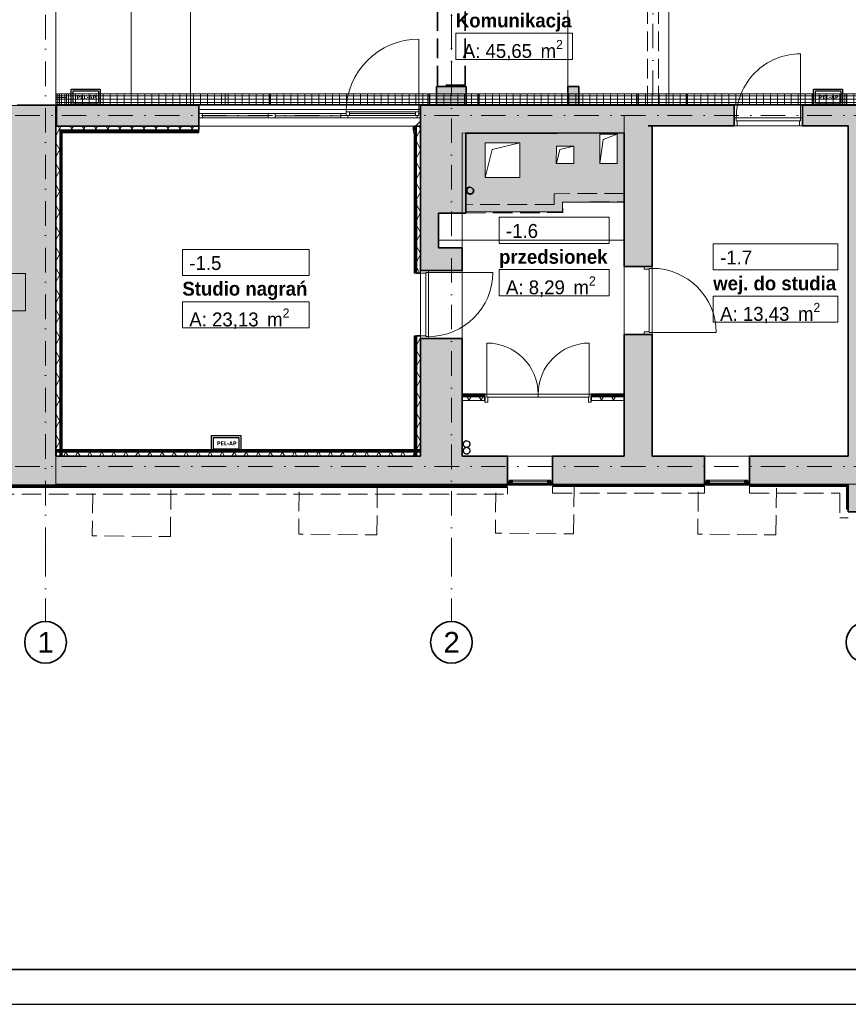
# Model space of a CAD drawing. Header units: millimetres. Extents: x 82175 to 237000, y 24756 to 471700.
# Tile 238 of 256: x 95098 to 107020, y 441492 to 455658. Entities that reach past the tile are written whole.
import ezdxf
from ezdxf.enums import TextEntityAlignment as Align

# ---------------------------------------------------------------- set-up
doc = ezdxf.new("R2010")
doc.units = ezdxf.units.MM
for name, pattern in [('Krawędzie ukryte', [3.912222, 2.822222, -1.09]), ('Kropki i Kreski', [6.702778, 3.527778, -1.763889, 0, -1.411111]), ('Przerywana', [5.644444, 2.822222, -2.822222])]:
    doc.linetypes.add(name, pattern=pattern)
for name, color, linetype in [('#EL - PELAP', 196, 'Continuous'), ('- A - ocieplenie', 8, 'Continuous'), ('- strefy pomieszczeń', 8, 'Continuous'), ('2D - Ogólne', 8, 'Continuous'), ('CP_LINENORM', 253, 'Continuous'), ('Drzwi Archicad', 8, 'Continuous'), ('Konstrukcja - Belki', 8, 'Continuous'), ('Konstrukcja - Siatka mod', 8, 'Continuous'), ('Konstrukcja - Stropy', 8, 'Continuous'), ('Konstrukcja - Ściany działowe', 8, 'Continuous'), ('Konstrukcja - Ściany nośne wew..P', 8, 'Continuous'), ('Konstrukcja - Ściany zewnętrzne', 8, 'Continuous'), ('Okna Archicada', 8, 'Continuous'), ('Opisy - Etykiety', 8, 'Continuous'), ('PIONY INST', 8, 'Continuous'), ('Wykończenie - Podłogi', 8, 'Continuous'), ('z JAN', 8, 'Continuous')]:
    doc.layers.add(name, color=color, linetype=linetype)
for name, color, linetype, lineweight in [('#EL-IT', 4, 'Continuous', 35), ('2DE_PRO_Cblf304L', 30, 'Continuous', 15), ('CP_DETAL', 33, 'Continuous', 9), ('CP_FRREF', 251, 'Continuous', 35)]:
    doc.layers.add(name, color=color, linetype=linetype, lineweight=lineweight)
doc.styles.add('CP_ATTR', font='ARIAL.TTF')
doc.styles.get("Standard").update_dxf_attribs({"font": 'arial.ttf'})
doc.styles.add('STYL_AUTOMATYCZNY_1', font='arial.ttf')
doc.styles.add('STYL_AUTOMATYCZNY_6', font='txt')
doc.styles.add('STYL_AUTOMATYCZNY_9', font='txt')
pattern_1 = [(0, (-135208.59, 738186.62), (0, 200), []), (60, (-135208.59, 738186.62), (-173.20508, 100), []), (120, (-135208.59, 738186.62), (173.20508, 100), [])]
pattern_2 = [(0, (-135208.59, 738186.615), (0, 75), [0, -75])]
pattern_3 = [(60, (-135208.59, 738186.62), (-129.90381, 75), []), (120, (-135208.59, 738186.62), (129.90381, 75), [])]
pattern_4 = [(45, (-135208.59, 738186.62), (-127.27922, 127.27922), [])]

# ---------------------------------------------------------------- blocks, each defined once
blk = doc.blocks.new('16C009C')
blk.add_lwpolyline([(-40, -171), (-404, -171), (-404, 0), (-40, 0)], close=True)
at = {"insert": (-73, -87), "char_height": 60, "width": 184.87, "attachment_point": 6}
blk.add_mtext('\\fTahoma|b1|i0|c238;\\A1;PEL-AP', dxfattribs=at)
blk = doc.blocks.new('pel-ap')
at = {"layer": '#EL - PELAP', "color": 2}
blk.add_lwpolyline([(208, -209), (-210, -209), (-210, 15), (208, 15)], close=True, dxfattribs=at)
at = {"layer": '#EL - PELAP', "color": 2, "rotation": 359.9999999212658}
blk.add_blockref('16C009C', (221, -12), dxfattribs=at)
blk = doc.blocks.new('2dcblcf_seg105_150kp1')
for p, q in [((0, 0), (0, 150)), ((0, 150), (150, 150)), ((150, 0), (150, 150)), ((0, 0), (150, 0))]:
    blk.add_line(p, q)
at = {"layer": 'CP_DETAL'}
for p, q in [((100, 0), (100, 150)), ((150, 125), (0, 125)), ((0, 75), (150, 75)), ((150, 25), (0, 25))]:
    blk.add_line(p, q, dxfattribs=at)
blk = doc.blocks.new('2dcblcf_seg105_150kp2')
for p, q in [((0, 0), (0, 150)), ((0, 150), (150, 150)), ((150, 0), (150, 150)), ((0, 0), (150, 0))]:
    blk.add_line(p, q)
at = {"layer": 'CP_DETAL'}
for p, q in [((100, 0), (100, 150)), ((150, 125), (0, 125)), ((0, 75), (150, 75)), ((150, 25), (0, 25))]:
    blk.add_line(p, q, dxfattribs=at)
blk = doc.blocks.new('2dcblf_korcf105_koll_b150_h105_r220_w090_l300_5pepkwh')
blk.add_blockref('2dcblcf_seg105_150kp1', (0, -75))
at = {"rotation": 90}
blk.add_blockref('2dcblcf_seg105_150kp2', (150, -75), dxfattribs=at)
at = {"linetype": 'ByBlock', "style": 'CP_ATTR', "flags": 9}
for tag in ['COUPLERS', 'NAME', 'COVER', 'DIVIDER', 'WEIGHT', 'OTHER', 'MOUNTINGS', 'MOUNTDIST', 'PRODUCER', 'ORDER-NO', 'GROUP', 'NUMBER']:
    blk.add_attdef(tag, text='', height=0.00005, dxfattribs=at).set_placement((0, 0), align=Align.MIDDLE_LEFT)
blk = doc.blocks.new('2Dcblfmark100')
at = {"color": 3}
for p, q in [((-10, -50), (-10, 50)), ((10, -50), (10, 50))]:
    blk.add_line(p, q, dxfattribs=at)
blk = doc.blocks.new('2dcblf_korcf105v_b150_h105_zr38n0')
at = {"layer": 'CP_DETAL'}
h = blk.add_hatch(dxfattribs=at)
h.set_pattern_fill('_USER', color=256, scale=100, angle=90, style=0, pattern_type=0)
h.set_pattern_definition([(90, (-3e-14, 0), (-100, 6e-15), [])])
h.paths.add_polyline_path([(0, 75), (23925, 75), (23925, -75), (0, -75)])
for p, q in [((0, 75), (23925, 75)), ((23925, -75), (23925, 75)), ((0, -75), (23925, -75))]:
    blk.add_line(p, q)
for p, q in [((23925, 50), (0, 50)), ((0, 0), (23925, 0)), ((23925, -50), (0, -50))]:
    blk.add_line(p, q, dxfattribs=at)
at = {"yscale": 1.5}
for p in [(15000, 0), (18000, 0), (21000, 0)]:
    blk.add_blockref('2Dcblfmark100', p, dxfattribs=at)
at = {"linetype": 'ByBlock', "style": 'CP_ATTR', "flags": 9}
for tag in ['NAME', 'NUMBER', 'GROUP', 'ORDER-NO', 'PRODUCER', 'COUPLERS', 'MOUNTDIST', 'MOUNTINGS', 'OTHER', 'WEIGHT', 'DIVIDER', 'COVER']:
    blk.add_attdef(tag, text='', height=0.00005, dxfattribs=at).set_placement((0, 0), align=Align.MIDDLE_LEFT)

msp = doc.modelspace()

# ---------------------------------------------------------------- hatches: boundary and pattern name
at = {"layer": '- A - ocieplenie', "linetype": 'Continuous', "lineweight": 13}
h = msp.add_hatch(dxfattribs=at)
h.set_pattern_fill('Siatka_trójkątna_0001', color=8, style=0, pattern_type=2)
h.set_pattern_definition(pattern_1)
h.paths.add_polyline_path([(92780, 448934), (102116, 448934), (102116, 448954), (92780, 448954)])
h = msp.add_hatch(dxfattribs=at)
h.set_pattern_fill('Siatka_trójkątna_0001', color=8, style=0, pattern_type=2)
h.set_pattern_definition(pattern_1)
h.paths.add_polyline_path([(102766, 448946), (104950, 448946), (104950, 448966), (102766, 448966)])
h = msp.add_hatch(dxfattribs=at)
h.set_pattern_fill('Siatka_trójkątna_0001', color=8, style=0, pattern_type=2)
h.set_pattern_definition(pattern_1)
h.paths.add_polyline_path([(105600, 448946), (107020, 448946), (107020, 448966), (105600, 448966)])
h = msp.add_hatch(dxfattribs=at)
h.set_pattern_fill('Siatka_trójkątna_0001', color=8, style=0, pattern_type=2)
h.set_pattern_definition(pattern_1)
h.paths.add_polyline_path([(107000, 448966), (107000, 448609), (107020, 448609), (107020, 448966)])
at = {"layer": 'Konstrukcja - Ściany działowe', "linetype": 'Continuous', "lineweight": 13}
for points in [[(102983, 454428), (103143, 454428), (103143, 454698), (102983, 454698)], [(103796, 454029), (103796, 453129), (104196, 453129), (104196, 454029)], [(103796, 453129), (103796, 452109), (104196, 452109), (104196, 453129)], [(103796, 449379), (104196, 449379), (104196, 451129), (103796, 451129)]]:
    msp.add_hatch(color=8, dxfattribs=at).paths.add_polyline_path(points)
h = msp.add_hatch(dxfattribs=at)
h.set_pattern_fill('Izolacja_miękka_0001', color=8, style=0, pattern_type=2)
h.set_pattern_definition(pattern_3)
h.paths.add_polyline_path([(95681, 454127), (95621, 454127), (95681, 454067)])
h = msp.add_hatch(dxfattribs=at)
h.set_pattern_fill('Izolacja_miękka_0001', color=8, style=0, pattern_type=2)
h.set_pattern_definition(pattern_3)
h.paths.add_polyline_path([(95621, 454067), (95681, 454067), (95621, 454127)])
h = msp.add_hatch(dxfattribs=at)
h.set_pattern_fill('Izolacja_miękka_0001', color=8, style=0, pattern_type=2)
h.set_pattern_definition(pattern_3)
h.paths.add_polyline_path([(95621, 454067), (95621, 449379), (95681, 449379), (95681, 454067)])
h = msp.add_hatch(dxfattribs=at)
h.set_pattern_fill('Izolacja_miękka_0001', color=8, style=0, pattern_type=2)
h.set_pattern_definition(pattern_3)
h.paths.add_polyline_path([(95681, 454067), (97678, 454067), (97678, 454127), (95681, 454127)])
h = msp.add_hatch(dxfattribs=at)
h.set_pattern_fill('Izolacja_miękka_0001', color=8, style=0, pattern_type=2)
h.set_pattern_definition(pattern_3)
h.paths.add_polyline_path([(100865, 454127), (100805, 454127), (100806, 452010), (100866, 452010)])
h = msp.add_hatch(dxfattribs=at)
h.set_pattern_fill('Izolacja_miękka_0001', color=8, style=0, pattern_type=2)
h.set_pattern_definition(pattern_3)
h.paths.add_polyline_path([(100806, 451110), (100806, 449379), (100866, 449379), (100866, 451110)])
h = msp.add_hatch(dxfattribs=at)
h.set_pattern_fill('Gips_0001', color=256, style=0, pattern_type=2)
h.set_pattern_definition(pattern_2)
h.paths.add_polyline_path([(101466, 450269), (101466, 450254), (101792, 450254), (101792, 450269)])
h = msp.add_hatch(dxfattribs=at)
h.set_pattern_fill('Izolacja_miękka_0001', color=8, style=0, pattern_type=2)
h.set_pattern_definition(pattern_3)
h.paths.add_polyline_path([(101466, 450239), (101466, 450179), (101792, 450179), (101792, 450239)])
h = msp.add_hatch(dxfattribs=at)
h.set_pattern_fill('Gips_0001', color=256, style=0, pattern_type=2)
h.set_pattern_definition(pattern_2)
h.paths.add_polyline_path([(103322, 450254), (103796, 450254), (103796, 450269), (103322, 450269)])
h = msp.add_hatch(dxfattribs=at)
h.set_pattern_fill('Izolacja_miękka_0001', color=8, style=0, pattern_type=2)
h.set_pattern_definition(pattern_3)
h.paths.add_polyline_path([(103322, 450239), (103322, 450179), (103796, 450179), (103796, 450239)])
h = msp.add_hatch(dxfattribs=at)
h.set_pattern_fill('Izolacja_miękka_0001', color=8, style=0, pattern_type=2)
h.set_pattern_definition(pattern_3)
h.paths.add_polyline_path([(100866, 449439), (95621, 449439), (95621, 449379), (100866, 449379)])
at = {"layer": 'Konstrukcja - Ściany nośne wew..P', "linetype": 'Continuous', "lineweight": 13}
for points in [[(101094, 454697), (101094, 454427), (101524, 454427), (101524, 454697)], [(95620, 449379), (95620, 454427), (94810, 454427), (94810, 449379)], [(95628, 454427), (95628, 454127), (97678, 454127), (97678, 454427)], [(100865, 454027), (102835, 454028), (102835, 454428), (100865, 454427)], [(103796, 454429), (102835, 454428), (102835, 454028), (103796, 454029)], [(103796, 454029), (104196, 454029), (104196, 454429)], [(103796, 454029), (104196, 454429), (103796, 454429)], [(104140, 454429), (104140, 454129), (105380, 454129), (105380, 454429)], [(107020, 454429), (106360, 454429), (106360, 454129), (107020, 454129)], [(107020, 454429), (107020, 448579), (107440, 448579), (107440, 454429)], [(100866, 454027), (100866, 452877), (101516, 452877), (101516, 454027)], [(100866, 452877), (100866, 452377), (101126, 452377), (101126, 452877)], [(100866, 452377), (100866, 452051), (101466, 452051), (101466, 452377)], [(100866, 451071), (100866, 449379), (101466, 449379), (101466, 451071)], [(95620, 449379), (94810, 448959), (95620, 448959)], [(95620, 449379), (94810, 449379), (94810, 448959)]]:
    msp.add_hatch(color=8, dxfattribs=at).paths.add_polyline_path(points)
h = msp.add_hatch(dxfattribs=at)
h.set_pattern_fill('Bloczki_ceramiczne_0001', color=8, style=0, pattern_type=2)
h.set_pattern_definition(pattern_4)
h.paths.add_polyline_path([(100865, 454367), (100805, 454207), (100805, 454127), (100865, 454127)])
h = msp.add_hatch(dxfattribs=at)
h.set_pattern_fill('Bloczki_ceramiczne_0001', color=256, style=0, pattern_type=2)
h.set_pattern_definition(pattern_4)
h.paths.add_polyline_path([(100805, 454127), (100805, 454207), (100790, 454167), (100790, 454127)])
at = {"layer": 'Konstrukcja - Ściany zewnętrzne', "linetype": 'Continuous', "lineweight": 13}
for points in [[(95620, 448959), (102116, 448959), (102116, 449379), (95620, 449379)], [(102766, 448959), (104950, 448959), (104950, 449379), (102766, 449379)], [(105600, 448959), (107020, 448959), (107020, 449379), (105600, 449379)]]:
    msp.add_hatch(color=8, dxfattribs=at).paths.add_polyline_path(points)
at = {"layer": 'Okna Archicada', "linetype": 'Continuous', "lineweight": 13}
for points in [[(102116, 448959), (102166, 448959), (102166, 448984), (102141, 448984), (102141, 449009), (102116, 449009)], [(102141, 448984), (102191, 448984), (102191, 449034), (102141, 449034)], [(102741, 449034), (102691, 449034), (102691, 448984), (102741, 448984)], [(102766, 449009), (102741, 449009), (102741, 448984), (102716, 448984), (102716, 448959), (102766, 448959)], [(104950, 448959), (105000, 448959), (105000, 448984), (104975, 448984), (104975, 449009), (104950, 449009)], [(104975, 448984), (105025, 448984), (105025, 449034), (104975, 449034)], [(105575, 449034), (105525, 449034), (105525, 448984), (105575, 448984)], [(105600, 449009), (105575, 449009), (105575, 448984), (105550, 448984), (105550, 448959), (105600, 448959)]]:
    msp.add_hatch(color=8, dxfattribs=at).paths.add_polyline_path(points)
at = {"layer": 'z JAN', "linetype": 'Continuous', "lineweight": 13}
h = msp.add_hatch(color=8, dxfattribs=at)
h.paths.add_polyline_path([(101524, 454028), (101524, 452895), (102909, 452895), (102910, 453035), (103794, 453032), (103798, 454028), (103693, 454028)])
h.paths.add_polyline_path([(101796, 453389), (101796, 453889), (102296, 453889), (102296, 453389)], flags=0)
h.paths.add_polyline_path([(103070, 453589), (102816, 453589), (102820, 453839), (103070, 453839)], flags=0)
h.paths.add_polyline_path([(103693, 453589), (103443, 453589), (103443, 454009), (103693, 454009), (103693, 454018)], flags=0)

# ---------------------------------------------------------------- linework, layer by layer
at = {"layer": '- A - ocieplenie', "color": 8, "linetype": 'Continuous', "lineweight": 35, "ltscale": 100, "flags": 128}
for points in [[(102116, 448954), (92780, 448954)], [(92780, 448934), (102116, 448934)], [(104950, 448966), (102766, 448966)], [(102766, 448946), (104950, 448946)], [(107020, 448966), (105600, 448966)], [(105600, 448946), (107000, 448946)], [(107000, 448946), (107000, 448609)]]:
    msp.add_lwpolyline(points, dxfattribs=at)
at = {"layer": '- A - ocieplenie', "color": 8, "linetype": 'Krawędzie ukryte', "lineweight": 20, "ltscale": 100, "flags": 128}
for points in [[(102116, 448954), (92780, 448954)], [(102116, 448834), (102116, 448934)], [(104950, 448966), (102766, 448966)], [(102766, 448946), (102766, 448846)], [(104950, 448846), (104950, 448946)], [(106900, 448966), (105600, 448966)], [(105600, 448946), (105600, 448846)], [(107020, 448966), (106900, 448966)], [(92780, 448834), (102116, 448834)], [(102766, 448846), (104950, 448846)], [(105600, 448846), (106900, 448846)], [(106900, 448846), (106900, 448489)], [(106900, 448489), (107020, 448489)]]:
    msp.add_lwpolyline(points, dxfattribs=at)
at = {"layer": '- strefy pomieszczeń', "color": 8, "linetype": 'Continuous', "lineweight": 13, "ltscale": 100}
for p, q in [((101373, 455463), (103052, 455463)), ((101373, 455087), (101373, 455463)), ((103052, 455463), (103052, 455087)), ((103052, 455087), (101373, 455087)), ((101995, 452816), (103580, 452816)), ((101995, 452439), (101995, 452816)), ((103580, 452816), (103580, 452439)), ((97439, 452353), (99265, 452353)), ((97439, 451977), (97439, 452353)), ((99265, 452353), (99265, 451977)), ((103580, 452439), (101995, 452439)), ((105076, 452434), (106870, 452434)), ((105076, 452058), (105076, 452434)), ((106870, 452434), (106870, 452058)), ((101995, 452063), (103580, 452063)), ((101995, 451686), (101995, 452063)), ((103580, 452063), (103580, 451686)), ((106870, 452058), (105076, 452058)), ((99265, 451977), (97439, 451977)), ((103580, 451686), (101995, 451686)), ((105076, 451681), (106870, 451681)), ((105076, 451305), (105076, 451681)), ((106870, 451681), (106870, 451305)), ((97439, 451601), (99265, 451601)), ((97439, 451224), (97439, 451601)), ((99265, 451601), (99265, 451224)), ((99265, 451224), (97439, 451224)), ((106870, 451305), (105076, 451305))]:
    msp.add_line(p, q, dxfattribs=at)
at = {"color": 8, "linetype": 'Continuous', "lineweight": 13, "ltscale": 100}
for p, q in [((103796, 452486), (103796, 454279)), ((101126, 452485), (103796, 452486))]:
    msp.add_line(p, q, dxfattribs=at)
at = {"color": 8, "linetype": 'Continuous', "lineweight": 35, "ltscale": 100, "flags": 128}
for points in [[(101466, 452051), (100866, 452051)], [(103796, 451129), (104196, 451129)]]:
    msp.add_lwpolyline(points, dxfattribs=at)
at = {"layer": '2D - Ogólne', "color": 8, "linetype": 'Continuous', "lineweight": 13, "ltscale": 100, "flags": 128}
for points in [[(103693, 454009), (103492, 453937), (103443, 453589)], [(102296, 453889), (101895, 453789), (101796, 453389)], [(103070, 453839), (102869, 453789), (102820, 453589)]]:
    msp.add_lwpolyline(points, dxfattribs=at)
at = {"layer": 'CP_FRREF'}
msp.add_line((83675, 441992), (136675, 441992), dxfattribs=at)
at = {"layer": 'CP_LINENORM', "linetype": 'Continuous'}
msp.add_line((82175, 441492), (137175, 441492), dxfattribs=at)
at = {"layer": 'Drzwi Archicad', "color": 8, "linetype": 'Continuous', "lineweight": 13, "ltscale": 100}
for p, q in [((106332, 454244), (106332, 455168)), ((105408, 454244), (105380, 454244)), ((105380, 454244), (105380, 454129)), ((105408, 454204), (105408, 454244)), ((105408, 454244), (106332, 454244)), ((105408, 454204), (105408, 454244)), ((105420, 454204), (105408, 454204)), ((106332, 454204), (105408, 454204)), ((105420, 454129), (105420, 454204)), ((106332, 454204), (106320, 454204)), ((106320, 454204), (106320, 454129)), ((106360, 454244), (106332, 454244)), ((106332, 454244), (106332, 454204)), ((106332, 454244), (106332, 454204)), ((106360, 454129), (106360, 454244)), ((97678, 454052), (97678, 454067)), ((97678, 454037), (97678, 454052)), ((100765, 454052), (100765, 454067)), ((100765, 454037), (100765, 454052)), ((105380, 454129), (105420, 454129)), ((106320, 454129), (106360, 454129)), ((100866, 452051), (100981, 452051)), ((100866, 452011), (100866, 452051)), ((100981, 452051), (100981, 452023)), ((104196, 452109), (104081, 452109)), ((104081, 452109), (104081, 452069)), ((104081, 452069), (104156, 452069)), ((104156, 452069), (104156, 452081)), ((104156, 452081), (104196, 452081)), ((104156, 451157), (104156, 452081)), ((104156, 452081), (104196, 452081)), ((104196, 452081), (104196, 452109)), ((104196, 452081), (104196, 451157)), ((100776, 452010), (100791, 452010)), ((100791, 452010), (100806, 452010)), ((100941, 452011), (100866, 452011)), ((100981, 452023), (100941, 452023)), ((100941, 452023), (100941, 452011)), ((100981, 452023), (100941, 452023)), ((100941, 452023), (100941, 451099)), ((100981, 452023), (101905, 452023)), ((100981, 451099), (100981, 452023)), ((100776, 451110), (100791, 451110)), ((100791, 451110), (100806, 451110)), ((100866, 451111), (100941, 451111)), ((100866, 451071), (100866, 451111)), ((100981, 451071), (100866, 451071)), ((100941, 451111), (100941, 451099)), ((100941, 451099), (100981, 451099)), ((100941, 451099), (100981, 451099)), ((100981, 451099), (100981, 451071)), ((104156, 451169), (104081, 451169)), ((104081, 451169), (104081, 451129)), ((104081, 451129), (104196, 451129)), ((104156, 451157), (104156, 451169)), ((104196, 451157), (104156, 451157)), ((104196, 451157), (104156, 451157)), ((104196, 451157), (105120, 451157)), ((104196, 451129), (104196, 451157)), ((101820, 450269), (101820, 451006)), ((103294, 450269), (103294, 451006)), ((101820, 450269), (101792, 450269)), ((101792, 450269), (101792, 450154)), ((101792, 450269), (101792, 450254)), ((101792, 450269), (101792, 450254)), ((101792, 450254), (101792, 450239)), ((101792, 450254), (101792, 450239)), ((101820, 450229), (101820, 450269)), ((102557, 450269), (101820, 450269)), ((101820, 450269), (101820, 450229)), ((101832, 450229), (101820, 450229)), ((101820, 450229), (102557, 450229)), ((101832, 450154), (101832, 450229)), ((102557, 450269), (103294, 450269)), ((102557, 450229), (102557, 450269)), ((102557, 450229), (102557, 450269)), ((103294, 450229), (102557, 450229)), ((103294, 450229), (103282, 450229)), ((103282, 450229), (103282, 450154)), ((103322, 450269), (103294, 450269)), ((103294, 450269), (103294, 450229)), ((103294, 450269), (103294, 450229)), ((103322, 450154), (103322, 450269)), ((103322, 450269), (103322, 450254)), ((103322, 450269), (103322, 450254)), ((103322, 450254), (103322, 450239)), ((103322, 450254), (103322, 450239)), ((101792, 450154), (101832, 450154)), ((103282, 450154), (103322, 450154))]:
    msp.add_line(p, q, dxfattribs=at)
at = {"layer": 'Drzwi Archicad', "color": 8, "linetype": 'Continuous', "lineweight": 35, "ltscale": 100}
for p, q in [((103143, 454698), (102983, 454698)), ((95620, 454427), (95060, 454427)), ((97678, 454427), (97678, 454127)), ((100866, 454427), (100866, 454127)), ((105380, 454244), (105380, 454429)), ((106360, 454244), (106360, 454429)), ((105380, 454129), (105380, 454244)), ((105380, 454129), (105380, 454244)), ((106360, 454129), (106360, 454244)), ((106360, 454129), (106360, 454244)), ((97678, 454067), (97678, 454127)), ((100765, 454067), (100765, 454127)), ((100866, 452051), (100981, 452051)), ((100866, 452051), (100981, 452051)), ((100981, 452051), (101466, 452051)), ((104081, 452109), (103796, 452109)), ((104196, 452109), (104081, 452109)), ((104196, 452109), (104081, 452109)), ((100806, 452010), (100866, 452010)), ((100806, 451110), (100866, 451110)), ((100866, 451071), (100981, 451071)), ((100866, 451071), (100981, 451071)), ((100981, 451071), (101466, 451071)), ((104081, 451129), (103796, 451129)), ((104196, 451129), (104081, 451129)), ((104196, 451129), (104081, 451129)), ((101792, 450239), (101792, 450179)), ((101792, 450239), (101792, 450179)), ((103322, 450239), (103322, 450179)), ((103322, 450239), (103322, 450179))]:
    msp.add_line(p, q, dxfattribs=at)
at = {"layer": 'Drzwi Archicad', "color": 8, "linetype": 'Continuous', "lineweight": 13, "ltscale": 100}
for centre, radius, start, end in [((106332, 454244), 924, 90.0055, 180.0055), ((104196, 451157), 924, 0, 90), ((100981, 452023), 924, 269.9997, 359.9997), ((101820, 450269), 737, 0, 90), ((103294, 450269), 737, 90, 180)]:
    msp.add_arc(centre, radius, start, end, dxfattribs=at)
at = {"layer": 'Konstrukcja - Belki', "color": 8, "linetype": 'Krawędzie ukryte', "lineweight": 35, "ltscale": 100}
for p, q in [((101110, 454714), (101110, 456534)), ((101510, 454714), (101510, 456534)), ((101510, 454714), (101110, 454714))]:
    msp.add_line(p, q, dxfattribs=at)
at = {"layer": 'Konstrukcja - Belki', "color": 8, "linetype": 'Kropki i Kreski', "lineweight": 13, "ltscale": 100}
for p, q in [((101310, 454714), (101310, 456534)), ((104210, 456270), (104210, 454429))]:
    msp.add_line(p, q, dxfattribs=at)
at = {"layer": 'Konstrukcja - Belki', "color": 8, "linetype": 'Krawędzie ukryte', "lineweight": 13, "ltscale": 100}
for p, q in [((104130, 456270), (104130, 454429)), ((104290, 456270), (104290, 454429)), ((104130, 454429), (104290, 454429))]:
    msp.add_line(p, q, dxfattribs=at)
at = {"layer": 'Konstrukcja - Siatka mod', "color": 8, "linetype": 'Kropki i Kreski', "lineweight": 13, "ltscale": 100}
for p, q in [((95470, 448000), (95470, 464965)), ((101310, 464965), (101310, 448000)), ((93022, 454279), (122467, 454279)), ((93022, 449229), (122467, 449229)), ((95470, 448000), (95470, 447000)), ((101310, 448000), (101310, 447000))]:
    msp.add_line(p, q, dxfattribs=at)
at = {"layer": 'Konstrukcja - Siatka mod', "color": 8, "linetype": 'Continuous', "lineweight": 35, "ltscale": 100}
for centre in [(95470, 446700), (101310, 446700), (107290, 446700)]:
    msp.add_circle(centre, 300, dxfattribs=at)
at = {"layer": 'Konstrukcja - Siatka mod', "color": 8, "linetype": 'Kropki i Kreski', "lineweight": 13, "ltscale": 100}
for p in [(95470, 448000), (95470, 448000), (101310, 448000), (101310, 448000)]:
    msp.add_point(p, dxfattribs=at)
at = {"layer": 'Konstrukcja - Stropy', "color": 8, "linetype": 'Continuous', "lineweight": 13, "ltscale": 100, "flags": 128}
for points in [[(113520, 462289), (93350, 462289), (93350, 456620), (95620, 456620), (95620, 454427), (104440, 454427), (104440, 456609), (113520, 456609)], [(95620, 448978), (107435, 448978), (107435, 454430), (110140, 454430), (110140, 448978), (122561, 448978), (122561, 462257), (113220, 462257), (113220, 456897), (103140, 456897), (103140, 458318), (95620, 458318)], [(93350, 453487), (94791, 453487), (94791, 454422), (97556, 454422), (97556, 456178), (96520, 456178), (96520, 456620), (93350, 456620)], [(93350, 453487), (94791, 453487), (94791, 454422), (97556, 454422), (97556, 456178), (96520, 456178), (96520, 456620), (93350, 456620)], [(95621, 454127), (95621, 449379), (100865, 449379), (100865, 454127)]]:
    msp.add_lwpolyline(points, close=True, dxfattribs=at)
at = {"layer": 'Konstrukcja - Ściany działowe', "color": 8, "linetype": 'Continuous', "lineweight": 35, "ltscale": 100}
for p, q in [((103143, 454698), (102983, 454698)), ((95696, 454067), (95681, 454067)), ((95681, 449379), (95681, 454067)), ((95696, 454067), (95681, 454067)), ((95696, 454067), (97678, 454067)), ((97678, 454067), (97678, 454127)), ((100765, 454067), (100765, 454127)), ((100765, 454067), (100775, 454067)), ((100790, 454127), (100775, 454127)), ((100790, 454127), (100775, 454127)), ((100805, 454127), (100790, 454127)), ((100805, 454127), (100790, 454127)), ((100865, 454127), (100805, 454127)), ((100805, 454127), (100806, 452010)), ((100865, 454127), (100805, 454127)), ((104081, 452109), (103796, 452109)), ((104196, 452109), (104081, 452109)), ((100806, 452010), (100866, 452010)), ((100806, 451110), (100806, 449379)), ((100806, 451110), (100866, 451110)), ((101792, 450239), (101466, 450239)), ((101792, 450239), (101792, 450179)), ((103796, 450239), (103322, 450239)), ((103322, 450239), (103322, 450179)), ((100866, 449439), (95621, 449439))]:
    msp.add_line(p, q, dxfattribs=at)
at = {"layer": 'Konstrukcja - Ściany działowe', "color": 8, "linetype": 'Continuous', "lineweight": 25, "ltscale": 100}
for p, q in [((95696, 449379), (95696, 454052)), ((95696, 454052), (97678, 454052)), ((100765, 454052), (100775, 454052)), ((100790, 454127), (100791, 452010)), ((100791, 451110), (100791, 449379)), ((101792, 450254), (101466, 450254)), ((103796, 450254), (103322, 450254)), ((100866, 449454), (95621, 449454))]:
    msp.add_line(p, q, dxfattribs=at)
at = {"layer": 'Konstrukcja - Ściany działowe', "color": 8, "linetype": 'Continuous', "lineweight": 13, "ltscale": 100}
for p, q in [((97678, 454052), (97678, 454067)), ((97678, 454037), (97678, 454052)), ((100765, 454052), (100765, 454067)), ((100765, 454037), (100765, 454052)), ((100776, 452010), (100791, 452010)), ((100791, 452010), (100806, 452010)), ((100776, 451110), (100791, 451110)), ((100791, 451110), (100806, 451110)), ((101792, 450269), (101792, 450254)), ((101792, 450254), (101792, 450239)), ((103322, 450269), (103322, 450254)), ((103322, 450254), (103322, 450239))]:
    msp.add_line(p, q, dxfattribs=at)
at = {"layer": 'Konstrukcja - Ściany działowe', "color": 8, "linetype": 'Continuous', "lineweight": 35, "ltscale": 100, "flags": 128}
for points in [[(102983, 454698), (102983, 454428)], [(103143, 454428), (103143, 454698)], [(100865, 454367), (100865, 454127)], [(102983, 454428), (103143, 454428)], [(104196, 454429), (104196, 454429)], [(95621, 454127), (95681, 454127)], [(100775, 454067), (100775, 454127)], [(104196, 454129), (104196, 454029)], [(103796, 454029), (103796, 453129)], [(104196, 453129), (104196, 454029)], [(103796, 453129), (103796, 452109)], [(104196, 452109), (104196, 453129)], [(103796, 451129), (103796, 449379)], [(104196, 449379), (104196, 451129)], [(101466, 450239), (101466, 450179)], [(103796, 450239), (103796, 450179)], [(95621, 449439), (95621, 449379)], [(95681, 449379), (95621, 449379)], [(100806, 449379), (100866, 449379)], [(100866, 449439), (100866, 449379)]]:
    msp.add_lwpolyline(points, dxfattribs=at)
at = {"layer": 'Konstrukcja - Ściany działowe', "color": 8, "linetype": 'Continuous', "lineweight": 13, "ltscale": 100, "flags": 128}
for points in [[(95621, 454127), (95621, 449379)], [(97678, 454127), (95681, 454127)], [(100775, 454127), (100765, 454127)], [(100866, 452010), (100865, 454127)], [(100866, 449379), (100866, 451110)], [(101466, 450269), (101466, 450254)], [(101466, 450254), (101466, 450239)], [(103796, 450269), (103796, 450254)], [(103796, 450254), (103796, 450239)], [(101466, 450179), (101792, 450179)], [(103322, 450179), (103796, 450179)], [(95621, 449469), (95621, 449454)], [(95621, 449454), (95621, 449439)], [(95621, 449379), (100866, 449379)], [(95696, 449379), (95681, 449379)], [(95711, 449379), (95696, 449379)], [(100776, 449379), (100791, 449379)], [(100791, 449379), (100806, 449379)], [(100866, 449469), (100866, 449454)], [(100866, 449454), (100866, 449439)]]:
    msp.add_lwpolyline(points, dxfattribs=at)
at = {"layer": 'Konstrukcja - Ściany działowe', "color": 8, "linetype": 'Continuous', "lineweight": 25, "ltscale": 100, "flags": 128}
for points in [[(95711, 449379), (95711, 454037)], [(95711, 454037), (97678, 454037)], [(100765, 454037), (100775, 454037)], [(100775, 454127), (100775, 454067)], [(100775, 454037), (100776, 452010)], [(100776, 451110), (100776, 449379)], [(101792, 450269), (101466, 450269)], [(103796, 450269), (103322, 450269)], [(100866, 449469), (95621, 449469)]]:
    msp.add_lwpolyline(points, dxfattribs=at)
at = {"layer": 'Konstrukcja - Ściany działowe', "color": 8, "linetype": 'Krawędzie ukryte', "lineweight": 20, "ltscale": 100, "flags": 128}
for points in [[(103796, 453158), (102790, 453155)], [(102790, 453155), (102790, 453035)], [(103796, 453038), (103796, 453158)], [(102790, 453001), (101515, 452997)], [(101516, 452877), (101515, 452997)], [(102790, 453035), (102790, 453001)], [(102910, 453035), (103796, 453038)], [(102910, 453002), (102910, 453035)], [(102911, 452882), (102910, 453002)], [(101516, 452877), (102911, 452882)]]:
    msp.add_lwpolyline(points, dxfattribs=at)
at = {"layer": 'Konstrukcja - Ściany nośne wew..P', "color": 8, "linetype": 'Continuous', "lineweight": 35, "ltscale": 100}
for p, q in [((95620, 454427), (95060, 454427)), ((97678, 454427), (97678, 454127)), ((97678, 454307), (97678, 454367)), ((100866, 454427), (100866, 454127)), ((100866, 454307), (100866, 454367)), ((105380, 454244), (105380, 454429)), ((106360, 454244), (106360, 454429)), ((97678, 454247), (97678, 454307)), ((97678, 454127), (97678, 454247)), ((100866, 454247), (100866, 454307)), ((100866, 454127), (100866, 454247)), ((105380, 454129), (105380, 454244)), ((106360, 454129), (106360, 454244)), ((100866, 451071), (100981, 451071)), ((100981, 451071), (101466, 451071))]:
    msp.add_line(p, q, dxfattribs=at)
at = {"layer": 'Konstrukcja - Ściany nośne wew..P', "color": 8, "linetype": 'Continuous', "lineweight": 35, "ltscale": 100, "flags": 128}
for points in [[(101094, 454697), (101094, 454427)], [(101524, 454697), (101094, 454697)], [(101524, 454427), (101524, 454697)], [(95620, 449379), (95620, 454427)], [(97678, 454427), (95628, 454427)], [(95628, 454427), (95628, 454127)], [(102835, 454428), (100865, 454427)], [(101094, 454427), (101524, 454427)], [(102983, 454428), (102835, 454428)], [(104196, 454429), (103143, 454428)], [(105380, 454429), (104140, 454429)], [(107020, 454429), (106360, 454429)], [(107440, 454429), (107020, 454429)], [(95628, 454127), (97678, 454127)], [(100865, 454127), (100865, 454027)], [(104140, 454129), (105380, 454129)], [(106360, 454129), (107020, 454129)], [(107020, 454129), (107020, 449379)], [(100865, 454027), (100866, 454027)], [(100866, 454027), (100866, 452877)], [(101516, 454027), (102835, 454028)], [(101516, 452877), (101516, 454027)], [(102835, 454028), (103796, 454029)], [(100866, 452877), (100866, 452377)], [(101126, 452877), (101516, 452877)], [(101126, 452377), (101126, 452877)], [(100866, 452377), (100866, 452051)], [(101466, 452377), (101126, 452377)], [(101466, 452051), (101466, 452377)], [(100866, 451071), (100866, 449379)], [(101466, 449379), (101466, 451071)], [(107020, 448959), (107020, 448579)], [(107020, 448579), (107440, 448579)]]:
    msp.add_lwpolyline(points, dxfattribs=at)
at = {"layer": 'Konstrukcja - Ściany zewnętrzne', "color": 8, "linetype": 'Continuous', "lineweight": 35, "ltscale": 100}
for p, q in [((102116, 449009), (102116, 449379)), ((102766, 449009), (102766, 449379)), ((104950, 449009), (104950, 449379)), ((105600, 449009), (105600, 449379)), ((102116, 448959), (102116, 449009)), ((102766, 448959), (102766, 449009)), ((104950, 448959), (104950, 449009)), ((105600, 448959), (105600, 449009))]:
    msp.add_line(p, q, dxfattribs=at)
at = {"layer": 'Konstrukcja - Ściany zewnętrzne', "color": 8, "linetype": 'Continuous', "lineweight": 35, "ltscale": 100, "flags": 128}
for points in [[(100866, 449379), (95620, 449379)], [(102116, 449379), (101466, 449379)], [(103796, 449379), (102766, 449379)], [(104950, 449379), (104196, 449379)], [(107020, 449379), (105600, 449379)], [(94810, 448959), (95620, 448959)], [(95620, 448959), (102116, 448959)], [(102766, 448959), (104950, 448959)], [(105600, 448959), (107020, 448959)]]:
    msp.add_lwpolyline(points, dxfattribs=at)
at = {"layer": 'Okna Archicada', "color": 8, "linetype": 'Continuous', "lineweight": 18, "ltscale": 100}
for p, q in [((100841, 454332), (100841, 455377)), ((102766, 449379), (102116, 449379)), ((105600, 449379), (104950, 449379)), ((102766, 448959), (102116, 448959)), ((102166, 448959), (102716, 448959)), ((102691, 449034), (102191, 449034)), ((105600, 448959), (104950, 448959)), ((105000, 448959), (105550, 448959)), ((105525, 449034), (105025, 449034))]:
    msp.add_line(p, q, dxfattribs=at)
at = {"layer": 'Okna Archicada', "color": 8, "linetype": 'Continuous', "lineweight": 13, "ltscale": 100}
for p, q in [((100866, 454367), (97678, 454367)), ((99845, 454332), (99795, 454332)), ((99795, 454332), (99795, 454282)), ((100791, 454332), (99845, 454332)), ((99845, 454282), (99845, 454332)), ((100791, 454332), (99845, 454332)), ((100841, 454332), (100791, 454332)), ((100791, 454332), (100791, 454282)), ((100841, 454282), (100841, 454332)), ((97728, 454307), (97678, 454307)), ((97678, 454247), (97728, 454247)), ((97728, 454247), (97728, 454307)), ((98674, 454307), (97728, 454307)), ((98674, 454277), (97728, 454277)), ((97728, 454247), (98674, 454247)), ((98724, 454307), (98674, 454307)), ((98674, 454307), (98674, 454247)), ((98674, 454247), (98724, 454247)), ((98774, 454307), (98724, 454307)), ((98724, 454247), (98774, 454247)), ((98774, 454247), (98774, 454307)), ((99720, 454307), (98774, 454307)), ((99720, 454277), (98774, 454277)), ((98774, 454247), (99720, 454247)), ((99770, 454307), (99720, 454307)), ((99720, 454307), (99720, 454247)), ((99720, 454247), (99770, 454247)), ((99795, 454307), (99770, 454307)), ((99770, 454247), (99820, 454247)), ((99795, 454282), (99795, 454307)), ((99820, 454282), (99795, 454282)), ((99795, 454282), (99845, 454282)), ((99820, 454247), (99820, 454282)), ((99820, 454247), (100816, 454247)), ((100791, 454307), (99845, 454307)), ((99845, 454282), (100791, 454282)), ((100791, 454282), (100841, 454282)), ((100841, 454282), (100816, 454282)), ((100816, 454282), (100816, 454247)), ((100816, 454247), (100866, 454247)), ((100866, 454307), (100841, 454307)), ((100841, 454307), (100841, 454282)), ((100866, 454127), (97678, 454127))]:
    msp.add_line(p, q, dxfattribs=at)
at = {"layer": 'Okna Archicada', "color": 8, "linetype": 'Continuous', "lineweight": 35, "ltscale": 100}
for p, q in [((97678, 454307), (97678, 454367)), ((100866, 454307), (100866, 454367)), ((97678, 454247), (97678, 454307)), ((97678, 454247), (97678, 454307)), ((97678, 454127), (97678, 454247)), ((100866, 454247), (100866, 454307)), ((100866, 454247), (100866, 454307)), ((100866, 454127), (100866, 454247)), ((102116, 449009), (102116, 449379)), ((102766, 449009), (102766, 449379)), ((104950, 449009), (104950, 449379)), ((105600, 449009), (105600, 449379)), ((102116, 448959), (102116, 449009)), ((102116, 448959), (102116, 449009)), ((102766, 448959), (102766, 449009)), ((102766, 448959), (102766, 449009)), ((104950, 448959), (104950, 449009)), ((104950, 448959), (104950, 449009)), ((105600, 448959), (105600, 449009)), ((105600, 448959), (105600, 449009))]:
    msp.add_line(p, q, dxfattribs=at)
at = {"layer": 'Okna Archicada', "color": 8, "linetype": 'Continuous', "lineweight": 20, "ltscale": 100}
for p, q in [((102141, 449009), (102116, 449009)), ((102116, 448959), (102166, 448959)), ((102191, 449034), (102141, 449034)), ((102141, 449034), (102141, 448984)), ((102141, 448984), (102141, 449009)), ((102166, 448984), (102141, 448984)), ((102141, 448984), (102191, 448984)), ((102166, 448959), (102166, 448984)), ((102191, 448984), (102191, 449034)), ((102691, 449034), (102191, 449034)), ((102691, 449009), (102191, 449009)), ((102191, 448984), (102691, 448984)), ((102741, 449034), (102691, 449034)), ((102691, 449034), (102691, 448984)), ((102691, 448984), (102741, 448984)), ((102741, 448984), (102716, 448984)), ((102716, 448984), (102716, 448959)), ((102716, 448959), (102766, 448959)), ((102741, 448984), (102741, 449034)), ((102766, 449009), (102741, 449009)), ((102741, 449009), (102741, 448984)), ((104975, 449009), (104950, 449009)), ((104950, 448959), (105000, 448959)), ((105025, 449034), (104975, 449034)), ((104975, 449034), (104975, 448984)), ((104975, 448984), (104975, 449009)), ((105000, 448984), (104975, 448984)), ((104975, 448984), (105025, 448984)), ((105000, 448959), (105000, 448984)), ((105025, 448984), (105025, 449034)), ((105525, 449034), (105025, 449034)), ((105525, 449009), (105025, 449009)), ((105025, 448984), (105525, 448984)), ((105575, 449034), (105525, 449034)), ((105525, 449034), (105525, 448984)), ((105525, 448984), (105575, 448984)), ((105575, 448984), (105550, 448984)), ((105550, 448984), (105550, 448959)), ((105550, 448959), (105600, 448959)), ((105575, 448984), (105575, 449034)), ((105600, 449009), (105575, 449009)), ((105575, 449009), (105575, 448984))]:
    msp.add_line(p, q, dxfattribs=at)
at = {"layer": 'Okna Archicada', "color": 8, "linetype": 'Continuous', "lineweight": 18, "ltscale": 100}
msp.add_arc((100841, 454332), 1046, 90, 179.997, dxfattribs=at)
at = {"layer": 'Opisy - Etykiety', "color": 8, "linetype": 'Continuous', "lineweight": 13, "ltscale": 100}
for p, q in [((95184, 452008), (94153, 452008)), ((95184, 451471), (95184, 452008)), ((94153, 451471), (95184, 451471))]:
    msp.add_line(p, q, dxfattribs=at)
at = {"layer": 'PIONY INST', "color": 8, "linetype": 'Przerywana', "lineweight": 20, "ltscale": 100, "flags": 128}
for points in [[(101579, 453255, 0.414214), (101524, 453200, 0.414214), (101579, 453145, 0.414214), (101634, 453200, 0.414214)], [(101579, 453245, -1), (101579, 453155, -1)], [(101529, 449602, 0.414214), (101479, 449552, 0.414214), (101529, 449502, 0.414214), (101579, 449552, 0.414214)], [(101529, 449507, 0.414214), (101479, 449457, 0.414214), (101529, 449407, 0.414214), (101579, 449457, 0.414214)], [(101529, 449597, -1), (101529, 449507, -1)], [(101529, 449502, -1), (101529, 449412, -1)]]:
    msp.add_lwpolyline(points, format="xyb", close=True, dxfattribs=at)
at = {"layer": 'Wykończenie - Podłogi', "color": 8, "linetype": 'Continuous', "lineweight": 13, "ltscale": 100, "flags": 128}
for points in [[(113220, 461868), (93350, 461868), (93350, 456909), (95620, 456909), (95620, 454427), (102983, 454427), (102983, 456909), (107020, 456909), (107020, 458925), (109672, 458925), (109672, 456909), (113220, 456909)], [(122162, 454433), (122162, 461858), (113518, 461858), (113518, 456611), (102985, 456611), (102985, 458020), (95618, 458020), (95618, 454426), (107440, 454429)], [(95620, 449379), (100865, 449379), (100866, 454129), (95620, 454128)], [(104196, 449378), (107020, 449378), (107020, 454130), (104196, 454129)], [(101466, 449378), (103796, 449378), (103796, 454029), (101466, 454028)]]:
    msp.add_lwpolyline(points, close=True, dxfattribs=at)
at = {"layer": 'z JAN', "color": 8, "linetype": 'Continuous', "lineweight": 13, "ltscale": 100, "flags": 128}
for points in [[(96700, 458018), (101754, 458018), (102805, 458018), (102983, 458018), (102983, 456609), (102983, 454429), (96700, 454429)], [(101524, 454028), (103693, 454028), (103798, 454028), (103794, 453032), (102910, 453035), (102909, 452895), (101524, 452895)], [(103693, 453589), (103693, 454018), (103693, 454009), (103443, 454009), (103443, 453589)], [(101796, 453389), (101796, 453889), (102296, 453889), (102296, 453389)], [(103070, 453589), (102816, 453589), (102820, 453839), (103070, 453839)]]:
    msp.add_lwpolyline(points, close=True, dxfattribs=at)
at = {"layer": 'z JAN', "color": 8, "linetype": 'Krawędzie ukryte', "lineweight": 13, "ltscale": 100, "flags": 128}
for points in [[(97267, 448222), (97275, 448941), (96151, 448953), (96143, 448234)], [(100236, 448245), (100244, 448966), (99120, 448978), (99113, 448257)], [(103067, 448259), (103075, 448966), (101951, 448978), (101943, 448271)], [(105979, 448246), (105987, 448966), (104863, 448978), (104855, 448258)]]:
    msp.add_lwpolyline(points, close=True, dxfattribs=at)

# ---------------------------------------------------------------- block references
at = {"layer": '#EL-IT', "rotation": 360}
for p in [(96050, 454645), (106730, 454645), (98070, 449661)]:
    msp.add_blockref('pel-ap', p, dxfattribs=at)
at = {"layer": '2DE_PRO_Cblf304L', "yscale": -1, "rotation": 180}
msp.add_blockref('2dcblf_korcf105_koll_b150_h105_r220_w090_l300_5pepkwh', (95773, 454515), dxfattribs=at)
at = {"layer": '2DE_PRO_Cblf304L', "rotation": 180}
for p in [(119698, 454515), (121982, 454515)]:
    msp.add_blockref('2dcblf_korcf105v_b150_h105_zr38n0', p, dxfattribs=at)

# ---------------------------------------------------------------- texts
at = {"layer": '- strefy pomieszczeń', "color": 8, "linetype": 'Continuous', "lineweight": 13, "char_height": 200, "attachment_point": 1}
for s, insert, style in [('\\A1;{\\pql;\\pt0,500;\\fGeneva CE|b0|i0|c0|p0;\\W1.000000;-1.4\\fGeneva CE|b0|i0|c0|p0;\\W1.000000;\\A1{\\H.66x;\\S^  ;}\\fGeneva CE|b0|i0|c0|p0;\\W1.000000;\\fGeneva CE|b0|i0|c0|p0;\\W1.000000;\\A1{\\H.66x;\\S^  ;}}', (101473, 456119), 'STYL_AUTOMATYCZNY_6'), ('\\A1;{\\pql;\\pt0,500;\\fGeneva CE|b1|i0|c0|p0;\\W1.000000;Komunikacja\\fGeneva CE|b1|i0|c0|p0;\\W1.000000;\\A1{\\H.66x;\\S^  ;}\\fGeneva CE|b1|i0|c0|p0;\\W1.000000;\\fGeneva CE|b1|i0|c0|p0;\\W1.000000;\\A1{\\H.66x;\\S^  ;}}', (101373, 455748), 'STYL_AUTOMATYCZNY_9'), ('\\A1;{\\pql;\\pt0,500;\\fGeneva CE|b0|i0|c0|p0;\\W1.000000;A: 45,65\\fGeneva CE|b0|i0|c0|p0;\\W1.000000;\\A1{\\H.66x;\\S^  ;}\\fGeneva CE|b0|i0|c0|p0;\\W1.000000; m\\fGeneva CE|b0|i0|c0|p0;\\W1.000000;\\A1{\\H.66x;\\S2^  ;}}', (101473, 455367), 'STYL_AUTOMATYCZNY_6'), ('\\A1;{\\pql;\\pt0,500;\\fGeneva CE|b0|i0|c0|p0;\\W1.000000;-1.6\\fGeneva CE|b0|i0|c0|p0;\\W1.000000;\\A1{\\H.66x;\\S^  ;}\\fGeneva CE|b0|i0|c0|p0;\\W1.000000;\\fGeneva CE|b0|i0|c0|p0;\\W1.000000;\\A1{\\H.66x;\\S^  ;}}', (102095, 452719), 'STYL_AUTOMATYCZNY_6'), ('\\A1;{\\pql;\\pt0,500;\\fGeneva CE|b1|i0|c0|p0;\\W1.000000;przedsionek\\fGeneva CE|b1|i0|c0|p0;\\W1.000000;\\A1{\\H.66x;\\S^  ;}\\fGeneva CE|b1|i0|c0|p0;\\W1.000000;\\fGeneva CE|b1|i0|c0|p0;\\W1.000000;\\A1{\\H.66x;\\S^  ;}}', (101995, 452347), 'STYL_AUTOMATYCZNY_9'), ('\\A1;{\\pql;\\pt0,500;\\fGeneva CE|b0|i0|c0|p0;\\W1.000000;-1.7\\fGeneva CE|b0|i0|c0|p0;\\W1.000000;\\A1{\\H.66x;\\S^  ;}\\fGeneva CE|b0|i0|c0|p0;\\W1.000000;\\fGeneva CE|b0|i0|c0|p0;\\W1.000000;\\A1{\\H.66x;\\S^  ;}}', (105176, 452337), 'STYL_AUTOMATYCZNY_6'), ('\\A1;{\\pql;\\pt0,500;\\fGeneva CE|b0|i0|c0|p0;\\W1.000000;-1.5\\fGeneva CE|b0|i0|c0|p0;\\W1.000000;\\A1{\\H.66x;\\S^  ;}\\fGeneva CE|b0|i0|c0|p0;\\W1.000000;\\fGeneva CE|b0|i0|c0|p0;\\W1.000000;\\A1{\\H.66x;\\S^  ;}}', (97539, 452257), 'STYL_AUTOMATYCZNY_6'), ('\\A1;{\\pql;\\pt0,500;\\fGeneva CE|b1|i0|c0|p0;\\W1.000000;wej. do studia\\fGeneva CE|b1|i0|c0|p0;\\W1.000000;\\A1{\\H.66x;\\S^  ;}\\fGeneva CE|b1|i0|c0|p0;\\W1.000000;\\fGeneva CE|b1|i0|c0|p0;\\W1.000000;\\A1{\\H.66x;\\S^  ;}}', (105076, 451965), 'STYL_AUTOMATYCZNY_9'), ('\\A1;{\\pql;\\pt0,500;\\fGeneva CE|b1|i0|c0|p0;\\W1.000000;Studio nagrań\\fGeneva CE|b1|i0|c0|p0;\\W1.000000;\\A1{\\H.66x;\\S^  ;}\\fGeneva CE|b1|i0|c0|p0;\\W1.000000;\\fGeneva CE|b1|i0|c0|p0;\\W1.000000;\\A1{\\H.66x;\\S^  ;}}', (97439, 451888), 'STYL_AUTOMATYCZNY_9'), ('\\A1;{\\pql;\\pt0,500;\\fGeneva CE|b0|i0|c0|p0;\\W1.000000;A: 8,29\\fGeneva CE|b0|i0|c0|p0;\\W1.000000;\\A1{\\H.66x;\\S^  ;}\\fGeneva CE|b0|i0|c0|p0;\\W1.000000; m\\fGeneva CE|b0|i0|c0|p0;\\W1.000000;\\A1{\\H.66x;\\S2^  ;}}', (102095, 451966), 'STYL_AUTOMATYCZNY_6'), ('\\A1;{\\pql;\\pt0,500;\\fGeneva CE|b0|i0|c0|p0;\\W1.000000;A: 23,13\\fGeneva CE|b0|i0|c0|p0;\\W1.000000;\\A1{\\H.66x;\\S^  ;}\\fGeneva CE|b0|i0|c0|p0;\\W1.000000; m\\fGeneva CE|b0|i0|c0|p0;\\W1.000000;\\A1{\\H.66x;\\S2^  ;}}', (97539, 451504), 'STYL_AUTOMATYCZNY_6'), ('\\A1;{\\pql;\\pt0,500;\\fGeneva CE|b0|i0|c0|p0;\\W1.000000;A: 13,43\\fGeneva CE|b0|i0|c0|p0;\\W1.000000;\\A1{\\H.66x;\\S^  ;}\\fGeneva CE|b0|i0|c0|p0;\\W1.000000; m\\fGeneva CE|b0|i0|c0|p0;\\W1.000000;\\A1{\\H.66x;\\S2^  ;}}', (105176, 451584), 'STYL_AUTOMATYCZNY_6')]:
    msp.add_mtext(s, dxfattribs=dict(at, insert=insert, style=style))
at = {"layer": 'Konstrukcja - Siatka mod', "color": 8, "linetype": 'Continuous', "lineweight": 13, "char_height": 300, "attachment_point": 1, "style": 'STYL_AUTOMATYCZNY_1'}
for s, insert in [('\\A1;{\\pql;\\pt0;\\fArial|b0|i0|c238|p0;\\W1.000000;1}', (95356, 446850)), ('\\A1;{\\pql;\\pt0;\\fArial|b0|i0|c238|p0;\\W1.000000;2}', (101196, 446850))]:
    msp.add_mtext(s, dxfattribs=dict(at, insert=insert))

doc.saveas('drawing.dxf')
